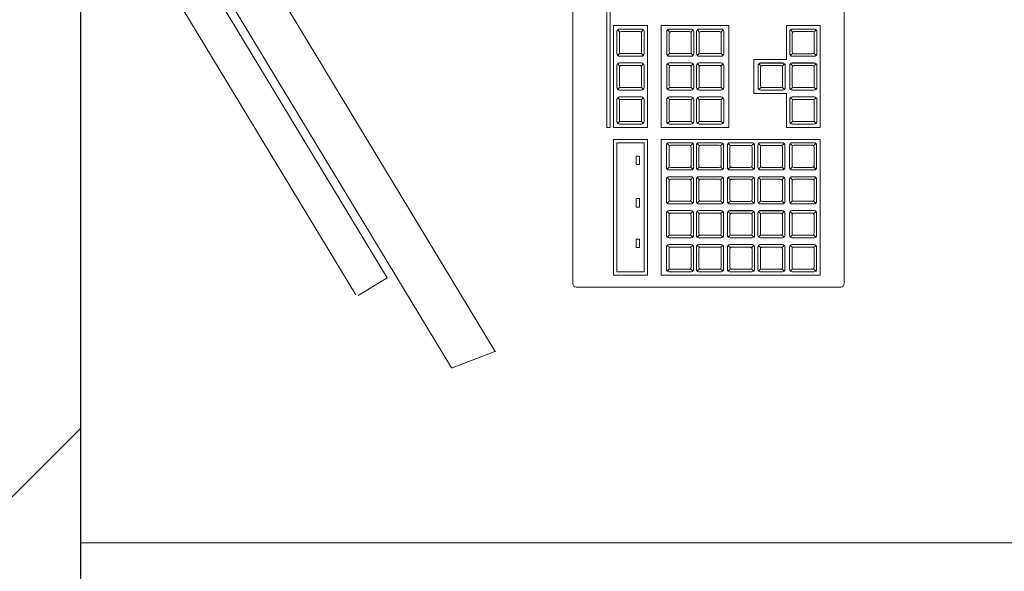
# Model space of a CAD drawing. Header units: millimetres. Extents: x 26866 to 1024070, y -428191 to 408885.
# Tile 235 of 248: x 202540 to 203121, y 398613 to 398938. Entities that reach past the tile are written whole.
import ezdxf

# ---------------------------------------------------------------- set-up
doc = ezdxf.new("R2010")
doc.units = ezdxf.units.MM
doc.header["$LTSCALE"] = 2
doc.layers.add('0_OPIS', color=7, linetype='Continuous', lineweight=13)
doc.layers.add('3DPLAN_A_TABELKA POMIESZCZEŃ', color=7, linetype='Continuous', lineweight=0)
for name, color, linetype in [('3DPLAN_A_KRESKOWANIE 1', 253, 'Continuous'), ('3DPLAN_A_OPIS', 8, 'Continuous'), ('3DPLAN_K_NOŚNA', 7, 'Continuous')]:
    doc.layers.add(name, color=color, linetype=linetype)
doc.layers.add('FURNITURE ZD 1 500', color=7, linetype='Continuous', lineweight=13, true_color=0x9fa8a5)
doc.styles.add('ARIAL', font='arial.ttf')
pattern_1 = [(45, (23044.838, -26883.88), (-16.83798, 16.83798), [])]

# ---------------------------------------------------------------- blocks, each defined once
blk = doc.blocks.new('kondygnacja -1')
at = {"layer": '3DPLAN_A_KRESKOWANIE 1'}
h = blk.add_hatch(dxfattribs=at)
h.set_pattern_fill('ANSI31', color=256, scale=7.5, style=0)
h.set_pattern_definition(pattern_1)
h.paths.add_polyline_path([(31677.485, -24430.84), (30214.868, -24430.84), (30214.868, -24470.84), (30429.606, -24470.84), (30429.606, -24477.84), (30447.606, -24477.84), (30447.606, -24818.84), (30476.606, -24818.84), (30476.606, -24470.84), (31012.606, -24470.84), (31012.606, -24478.84), (31079.606, -24478.84), (31079.606, -24470.84), (31638.606, -24470.84), (31638.606, -25036.84), (31079.606, -25036.84), (31079.606, -25028.84), (31012.606, -25028.84), (31012.606, -25036.84), (30611.38, -25036.84), (30611.38, -25072.84), (31023.606, -25072.84), (31034.606, -25082.84), (31034.606, -25330.84), (31023.606, -25340.84), (30831.396, -25340.84, -0.038531), (30832.58, -25356.183), (30832.58, -25371.84), (31079.606, -25371.84), (31079.606, -25072.84), (31638.606, -25072.84), (31638.606, -25943.84), (30832.58, -25943.84), (30832.58, -26009.84), (31677.485, -26009.84)])
h.paths.add_polyline_path([(30682.606, -26009.84), (30832.58, -26009.84), (30832.58, -25943.84), (30760.606, -25943.84), (30760.606, -25454.668), (30735.606, -25464.584), (30735.606, -25943.84), (30682.606, -25943.84)])
h.paths.add_polyline_path([(30679.606, -25371.84), (30735.606, -25371.84), (30735.606, -25464.584), (30760.606, -25454.668), (30760.606, -25371.84), (30832.58, -25371.84), (30832.58, -25356.183, 0.038531), (30831.396, -25340.84), (30679.606, -25340.84)])
h.paths.add_polyline_path([(30355.83, -25371.84), (30425.606, -25371.84), (30425.606, -25379.84), (30463.606, -25379.84), (30463.606, -25424.739), (30471.606, -25424.739), (30471.606, -25395.84), (30533.606, -25395.84), (30533.606, -25371.84), (30576.606, -25371.84), (30576.606, -25341.84), (30472.606, -25341.84), (30472.606, -25326.84), (30427.606, -25326.84), (30427.606, -25341.84), (30355.83, -25341.84)])
h.paths.add_polyline_path([(30456.606, -25936.84), (30425.606, -25936.84), (30425.606, -25945.84), (30380.606, -25945.84), (30380.606, -26009.84), (30512.606, -26009.84), (30512.606, -25943.84), (30466.606, -25943.84), (30466.606, -25712.84), (30456.606, -25712.84)])
h.paths.add_polyline_path([(28888.606, -25941.84), (28888.606, -26009.84), (29013.606, -26009.84), (29013.606, -25941.84)])
h.paths.add_polyline_path([(28591.166, -26009.84), (28591.166, -25944.84), (28547.606, -25944.84), (28547.606, -26009.84)])
h.paths.add_polyline_path([(28624.606, -25870.534), (28654.797, -25870.534), (28654.797, -25924.534), (28624.606, -25924.534), (28624.606, -25944.84), (28591.166, -25944.84), (28591.166, -26009.84), (28713.606, -26009.84), (28713.606, -25941.84), (28672.606, -25941.84), (28672.606, -25932.84), (28657.606, -25932.84), (28657.606, -25716.84), (28624.606, -25716.84)])
h.paths.add_polyline_path([(28372.606, -25944.84), (28328.606, -25944.84), (28328.606, -25907.84), (28282.606, -25907.84), (28282.606, -25944.84), (28248.606, -25944.84), (28248.606, -26009.84), (28372.606, -26009.84)])
h.paths.add_polyline_path([(28092.606, -25563.84), (28054.606, -25563.84), (28054.606, -25383.84), (28067.602, -25383.84), (28067.606, -25375.84), (28340.606, -25375.84), (28340.606, -25341.84), (28070.606, -25341.84), (28070.606, -25332.84), (28030.606, -25332.84), (28030.606, -25395.598), (28048.707, -25395.598), (28048.707, -25449.598), (28030.606, -25449.598), (28030.606, -26009.84), (28073.606, -26009.84), (28073.606, -25944.84), (28054.606, -25944.84), (28054.606, -25668.84), (28092.606, -25668.84)])
h.paths.add_polyline_path([(27949.606, -25495.746), (27949.606, -25507.746), (27983.295, -25507.746), (27983.295, -25521.746), (27949.606, -25521.746), (27949.606, -25531.84), (27999.606, -25531.84), (27999.606, -25934.84), (27982.606, -25934.84), (27982.606, -25942.84), (27947.606, -25942.84), (27947.606, -26009.84), (28026.624, -26009.84), (28026.624, -25449.598), (27999.606, -25449.598), (27999.606, -25463.84), (27949.606, -25463.84), (27949.606, -25481.746), (27983.295, -25481.746), (27983.295, -25495.746)])
h.paths.add_polyline_path([(27982.606, -25361.84), (27952.606, -25361.84), (27952.606, -25332.84), (28026.624, -25332.84), (28026.624, -25395.598), (27999.606, -25395.598), (27999.606, -25377.84), (27982.606, -25377.84)])
h.paths.add_polyline_path([(26818.606, -25892.84), (26781.485, -25892.84), (26781.485, -26009.84), (26894.541, -26009.84), (26894.541, -25942.84), (26830.606, -25942.84), (26830.606, -25930.84), (26818.606, -25930.84)])
h.paths.add_polyline_path([(26894.541, -26009.84), (27115.936, -26009.84), (27115.936, -25942.84), (26894.541, -25942.84)])
h.paths.add_polyline_path([(27115.936, -25942.84), (27115.936, -26009.84), (27466.606, -26009.84), (27466.606, -25942.84), (27427.606, -25942.84), (27427.606, -25933.84), (27384.606, -25933.84), (27384.606, -25942.84)])
h.paths.add_polyline_path([(27641.606, -25942.84), (27641.606, -26009.84), (27802.606, -26009.84), (27802.606, -25942.84)])
h.paths.add_polyline_path([(30621.105, -25040.467), (30688.374, -25040.467), (30688.374, -25072.867), (30621.105, -25072.867)], flags=24)
h = blk.add_hatch(dxfattribs=at)
h.set_pattern_fill('ANSI31', color=256, scale=7.5, style=0)
h.set_pattern_definition(pattern_1)
h.paths.add_polyline_path([(29010.606, -24430.84), (28888.606, -24430.84), (28888.606, -24472.84), (29010.606, -24472.84)])
h.paths.add_polyline_path([(29275.573, -25037.84), (29257.606, -25037.84), (29257.606, -24471.84), (29273.606, -24471.84), (29273.606, -24468.84), (29303.606, -24468.84), (29303.606, -24430.84), (29185.606, -24430.84), (29185.606, -24471.84), (29228.606, -24471.84), (29228.606, -25049.84), (29175.018, -25049.84), (29175.018, -25053.062, 0.060091), (29177.886, -25076.84), (29272.378, -25076.84)])
h.paths.add_polyline_path([(29273.606, -25072.84), (29380.606, -25072.84), (29380.606, -25037.84), (29275.573, -25037.84), (29272.378, -25076.84), (29273.606, -25076.84)])
h.paths.add_polyline_path([(29498.606, -25037.84), (29480.606, -25037.84), (29480.606, -25072.84), (29708.606, -25072.84), (29708.606, -25039.85), (29536.606, -25039.85), (29536.606, -24939.85), (29498.606, -24939.85)])
h.paths.add_polyline_path([(29566.606, -24430.84), (29473.606, -24430.84), (29473.606, -24468.84), (29498.606, -24468.84), (29498.606, -24727.874), (29524.775, -24727.874), (29524.775, -24781.874), (29498.606, -24781.874), (29498.606, -24826.85), (29536.606, -24826.85), (29536.606, -24470.85), (29566.606, -24470.85)])
h.paths.add_polyline_path([(29736.606, -24430.84), (29736.606, -24470.85), (29828.606, -24470.85), (29828.606, -24472.85), (29873.606, -24472.85), (29873.606, -24470.85), (30016.865, -24470.85), (30016.865, -24430.84)])
h.paths.add_polyline_path([(30016.865, -24470.85), (30112.842, -24470.85), (30112.842, -24430.84), (30016.865, -24430.84)])
h.paths.add_polyline_path([(29864.606, -25141.84), (29835.606, -25141.84), (29835.606, -25153.062), (29864.606, -25153.062)])
h.paths.add_polyline_path([(29864.606, -25087.84), (29880.606, -25069.84), (30213.451, -25069.84, 0.042168), (30214.868, -25053.062), (30214.868, -25041.84), (30178.606, -25041.84), (30178.606, -24470.84), (30214.868, -24470.84), (30214.868, -24430.84), (30112.842, -24430.84), (30112.842, -24470.85), (30115.606, -24470.85), (30115.606, -24477.85), (30159.606, -24477.85), (30159.606, -25039.85), (29899.606, -25039.85), (29899.606, -25026.85), (29826.606, -25026.85), (29826.606, -25039.85), (29803.606, -25039.85), (29803.606, -25072.84), (29819.606, -25072.84), (29835.606, -25088.84), (29835.606, -25153.062), (29864.606, -25153.062)])
h.paths.add_polyline_path([(29463.606, -25369.84), (29509.606, -25369.84), (29509.606, -25408.84), (29538.606, -25408.84), (29538.606, -25366.84), (29765.606, -25366.84), (29765.606, -25448.84), (29937.606, -25448.84), (29937.606, -25366.84), (30091.056, -25366.84), (30091.056, -25356.183, -0.035999), (30092.09, -25341.84), (29880.606, -25341.84), (29864.606, -25325.84), (29864.606, -25261.84), (29835.606, -25261.84), (29835.606, -25325.84), (29819.606, -25341.84), (29463.606, -25341.84)])
h.paths.add_polyline_path([(30252.83, -25342.153), (30252.83, -25341.84), (30092.09, -25341.84, 0.035999), (30091.056, -25356.183), (30091.056, -25366.84), (30152.606, -25366.84), (30152.606, -25937.84), (30091.056, -25937.84), (30091.056, -26009.84), (30210.606, -26009.84), (30210.606, -25945.84), (30180.606, -25945.84), (30180.606, -25371.84), (30252.83, -25371.84), (30252.83, -25350.577), (30252.33, -25350.577), (30252.33, -25342.153)])
h.paths.add_polyline_path([(30081.987, -25665.134), (30231.695, -25665.134), (30231.695, -25700.215), (30081.987, -25700.215)], flags=9)
h.paths.add_polyline_path([(29875.606, -25931.84), (29829.606, -25931.84), (29829.606, -25937.84), (29781.606, -25937.84), (29781.606, -26009.84), (29917.606, -26009.84), (29917.606, -25937.84), (29875.606, -25937.84)])
h.paths.add_polyline_path([(29611.606, -26009.84), (29611.606, -25937.84), (29538.606, -25937.84), (29538.606, -25683.804), (29507.606, -25683.804), (29507.606, -25943.84), (29482.606, -25943.84), (29482.606, -26009.84)])
h.paths.add_polyline_path([(29282.811, -25653.753), (29568.722, -25653.753), (29568.722, -25738.674), (29282.811, -25738.674)], flags=9)
h.paths.add_polyline_path([(29479.606, -25623.84), (29507.606, -25623.84), (29507.606, -25683.804), (29538.606, -25683.804), (29538.606, -25498.84), (29509.606, -25498.84), (29509.606, -25608.84), (29479.606, -25608.84)])
h.paths.add_polyline_path([(29389.606, -25608.84), (29262.167, -25608.84), (29262.167, -25623.84), (29389.606, -25623.84)])
h.paths.add_polyline_path([(29312.606, -25943.84), (29275.606, -25943.84), (29275.606, -25936.84), (29262.167, -25936.84), (29262.167, -26009.84), (29312.606, -26009.84)])
h.paths.add_polyline_path([(29188.606, -26009.84), (29262.167, -26009.84), (29262.167, -25936.84), (29256.606, -25936.84), (29256.606, -25683.804), (29227.606, -25683.804), (29227.606, -25941.84), (29188.606, -25941.84)])
h.paths.add_polyline_path([(29227.606, -25683.804), (29256.606, -25683.804), (29256.606, -25623.84), (29262.167, -25623.84), (29262.167, -25608.84), (29259.606, -25608.84), (29259.606, -25369.84), (29262.167, -25369.84), (29262.167, -25356.183, 0.056395), (29259.639, -25333.84), (29224.606, -25333.84), (29224.606, -25341.84), (29157.606, -25341.84), (29157.606, -25371.84), (29227.606, -25371.84)])
h.paths.add_polyline_path([(29373.606, -25341.84), (29270.606, -25341.84), (29270.606, -25333.84), (29259.639, -25333.84, -0.056395), (29262.167, -25356.183), (29262.167, -25369.84), (29373.606, -25369.84)])
h.paths.add_polyline_path([(30170.106, -24766.995), (30186.534, -24766.995), (30186.534, -24786.995), (30170.106, -24786.995)], flags=24)
h.paths.add_polyline_path([(29566.123, -25338.582), (29633.392, -25338.582), (29633.392, -25370.982), (29566.123, -25370.982)], flags=24)
h.paths.add_polyline_path([(29957.208, -25338.582), (30024.477, -25338.582), (30024.477, -25370.982), (29957.208, -25370.982)], flags=24)
h.paths.add_polyline_path([(30179.863, -25902.326), (30243.82, -25902.326), (30243.82, -25910.462), (30179.863, -25910.462)], flags=24)
at = {"layer": '3DPLAN_K_NOŚNA'}
blk.add_line((29257.606, -25032.84), (29257.606, -24471.84), dxfattribs=at)
at = {"layer": 'FURNITURE ZD 1 500'}
for p, q in [((29257.606, -24937.019), (29257.606, -24815.019)), ((29282.047, -24925.735), (29263.659, -24895.371)), ((29279.477, -24926.704), (29261.61, -24897.2)), ((29273.835, -24922.406), (29262.804, -24904.192)), ((29289.401, -24906.918), (29289.266, -24906.783)), ((29290.643, -24906.918), (29290.778, -24906.783)), ((29292.334, -24906.918), (29292.199, -24906.783)), ((29293.576, -24906.918), (29293.711, -24906.783)), ((29294.099, -24906.918), (29293.964, -24906.783)), ((29295.341, -24906.918), (29295.476, -24906.783)), ((29299.589, -24906.921), (29299.454, -24906.785)), ((29299.553, -24906.739), (29300.862, -24906.739)), ((29300.831, -24906.921), (29300.966, -24906.785)), ((29289.401, -24908.16), (29289.266, -24908.295)), ((29290.643, -24908.16), (29290.778, -24908.295)), ((29292.334, -24908.16), (29292.199, -24908.295)), ((29293.576, -24908.16), (29293.711, -24908.295)), ((29294.099, -24908.16), (29293.964, -24908.295)), ((29295.341, -24908.16), (29295.476, -24908.295)), ((29299.589, -24908.162), (29299.454, -24908.298)), ((29300.831, -24908.162), (29300.966, -24908.298)), ((29289.401, -24908.918), (29289.266, -24908.783)), ((29290.643, -24908.918), (29290.778, -24908.783)), ((29292.334, -24908.918), (29292.199, -24908.783)), ((29293.576, -24908.918), (29293.711, -24908.783)), ((29294.099, -24908.918), (29293.964, -24908.783)), ((29295.341, -24908.918), (29295.476, -24908.783)), ((29297.722, -24908.921), (29297.587, -24908.785)), ((29297.686, -24908.739), (29298.995, -24908.739)), ((29298.964, -24908.921), (29299.099, -24908.785)), ((29299.589, -24908.921), (29299.454, -24908.785)), ((29299.553, -24908.739), (29300.862, -24908.739)), ((29300.831, -24908.921), (29300.966, -24908.785)), ((29289.401, -24910.16), (29289.266, -24910.295)), ((29290.643, -24910.16), (29290.778, -24910.295)), ((29292.334, -24910.16), (29292.199, -24910.295)), ((29293.576, -24910.16), (29293.711, -24910.295)), ((29294.099, -24910.16), (29293.964, -24910.295)), ((29295.341, -24910.16), (29295.476, -24910.295)), ((29297.301, -24910.539), (29299.222, -24910.539)), ((29297.722, -24910.162), (29297.587, -24910.298)), ((29298.964, -24910.162), (29299.099, -24910.298)), ((29299.589, -24910.162), (29299.454, -24910.298)), ((29300.831, -24910.162), (29300.966, -24910.298)), ((29289.401, -24910.918), (29289.266, -24910.783)), ((29290.643, -24910.918), (29290.778, -24910.783)), ((29292.334, -24910.918), (29292.199, -24910.783)), ((29293.576, -24910.918), (29293.711, -24910.783)), ((29294.099, -24910.918), (29293.964, -24910.783)), ((29295.341, -24910.918), (29295.476, -24910.783)), ((29299.589, -24910.918), (29299.454, -24910.783)), ((29299.553, -24910.737), (29300.862, -24910.737)), ((29300.831, -24910.918), (29300.966, -24910.783)), ((29289.401, -24912.16), (29289.266, -24912.295)), ((29290.643, -24912.16), (29290.778, -24912.295)), ((29292.334, -24912.16), (29292.199, -24912.295)), ((29293.576, -24912.16), (29293.711, -24912.295)), ((29294.099, -24912.16), (29293.964, -24912.295)), ((29295.341, -24912.16), (29295.476, -24912.295)), ((29299.589, -24912.16), (29299.454, -24912.295)), ((29300.831, -24912.16), (29300.966, -24912.295)), ((29295.879, -24913.439), (29297.188, -24913.439)), ((29297.674, -24913.439), (29298.983, -24913.439)), ((29299.541, -24913.437), (29300.85, -24913.437)), ((29292.322, -24913.618), (29292.187, -24913.483)), ((29293.564, -24913.618), (29293.699, -24913.483)), ((29294.088, -24913.618), (29293.952, -24913.483)), ((29295.329, -24913.618), (29295.464, -24913.483)), ((29295.916, -24913.621), (29295.78, -24913.485)), ((29297.157, -24913.621), (29297.292, -24913.485)), ((29297.711, -24913.621), (29297.575, -24913.485)), ((29298.952, -24913.621), (29299.088, -24913.485)), ((29299.578, -24913.618), (29299.442, -24913.483)), ((29300.819, -24913.618), (29300.954, -24913.483)), ((29292.322, -24914.86), (29292.187, -24914.995)), ((29293.564, -24914.86), (29293.699, -24914.995)), ((29294.088, -24914.86), (29293.952, -24914.995)), ((29295.329, -24914.86), (29295.464, -24914.995)), ((29295.916, -24914.862), (29295.78, -24914.998)), ((29297.157, -24914.862), (29297.292, -24914.998)), ((29297.711, -24914.862), (29297.575, -24914.998)), ((29298.952, -24914.862), (29299.088, -24914.998)), ((29299.578, -24914.86), (29299.442, -24914.995)), ((29300.819, -24914.86), (29300.954, -24914.995)), ((29292.322, -24915.618), (29292.187, -24915.483)), ((29293.564, -24915.618), (29293.699, -24915.483)), ((29294.088, -24915.618), (29293.952, -24915.483)), ((29295.329, -24915.618), (29295.464, -24915.483)), ((29295.916, -24915.621), (29295.78, -24915.485)), ((29295.879, -24915.439), (29297.188, -24915.439)), ((29297.157, -24915.621), (29297.292, -24915.485)), ((29297.711, -24915.621), (29297.575, -24915.485)), ((29297.674, -24915.439), (29298.983, -24915.439)), ((29298.952, -24915.621), (29299.088, -24915.485)), ((29299.578, -24915.618), (29299.442, -24915.483)), ((29299.541, -24915.437), (29300.85, -24915.437)), ((29300.819, -24915.618), (29300.954, -24915.483)), ((29292.322, -24916.86), (29292.187, -24916.995)), ((29293.564, -24916.86), (29293.699, -24916.995)), ((29294.088, -24916.86), (29293.952, -24916.995)), ((29295.329, -24916.86), (29295.464, -24916.995)), ((29295.916, -24916.862), (29295.78, -24916.998)), ((29297.157, -24916.862), (29297.292, -24916.998)), ((29297.711, -24916.862), (29297.575, -24916.998)), ((29298.952, -24916.862), (29299.088, -24916.998)), ((29299.578, -24916.86), (29299.442, -24916.995)), ((29300.819, -24916.86), (29300.954, -24916.995)), ((29292.322, -24917.618), (29292.187, -24917.483)), ((29293.564, -24917.618), (29293.699, -24917.483)), ((29294.088, -24917.618), (29293.952, -24917.483)), ((29295.329, -24917.618), (29295.464, -24917.483)), ((29295.916, -24917.621), (29295.78, -24917.485)), ((29295.879, -24917.439), (29297.188, -24917.439)), ((29297.157, -24917.621), (29297.292, -24917.485)), ((29297.711, -24917.621), (29297.575, -24917.485)), ((29297.674, -24917.439), (29298.983, -24917.439)), ((29298.952, -24917.621), (29299.088, -24917.485)), ((29299.578, -24917.618), (29299.442, -24917.483)), ((29299.541, -24917.437), (29300.85, -24917.437)), ((29300.819, -24917.618), (29300.954, -24917.483)), ((29292.322, -24918.86), (29292.187, -24918.995)), ((29293.564, -24918.86), (29293.699, -24918.995)), ((29294.088, -24918.86), (29293.952, -24918.995)), ((29295.329, -24918.86), (29295.464, -24918.995)), ((29295.916, -24918.862), (29295.78, -24918.998)), ((29297.157, -24918.862), (29297.292, -24918.998)), ((29297.711, -24918.862), (29297.575, -24918.998)), ((29298.952, -24918.862), (29299.088, -24918.998)), ((29299.578, -24918.86), (29299.442, -24918.995)), ((29300.819, -24918.86), (29300.954, -24918.995)), ((29292.322, -24919.618), (29292.187, -24919.483)), ((29293.564, -24919.618), (29293.699, -24919.483)), ((29294.088, -24919.618), (29293.952, -24919.483)), ((29295.329, -24919.618), (29295.464, -24919.483)), ((29295.916, -24919.621), (29295.78, -24919.485)), ((29295.879, -24919.439), (29297.188, -24919.439)), ((29297.157, -24919.621), (29297.292, -24919.485)), ((29297.711, -24919.621), (29297.575, -24919.485)), ((29297.674, -24919.439), (29298.983, -24919.439)), ((29298.952, -24919.621), (29299.088, -24919.485)), ((29299.578, -24919.618), (29299.442, -24919.483)), ((29299.541, -24919.437), (29300.85, -24919.437)), ((29300.819, -24919.618), (29300.954, -24919.483)), ((29292.322, -24920.86), (29292.187, -24920.995)), ((29293.564, -24920.86), (29293.699, -24920.995)), ((29294.088, -24920.86), (29293.952, -24920.995)), ((29295.329, -24920.86), (29295.464, -24920.995)), ((29295.916, -24920.862), (29295.78, -24920.998)), ((29297.157, -24920.862), (29297.292, -24920.998)), ((29297.711, -24920.862), (29297.575, -24920.998)), ((29298.952, -24920.862), (29299.088, -24920.998)), ((29299.578, -24920.86), (29299.442, -24920.995)), ((29300.819, -24920.86), (29300.954, -24920.995)), ((29282.033, -24925.742), (29279.505, -24926.698)), ((29257.606, -24937.019), (29327.606, -24937.019))]:
    blk.add_line(p, q, dxfattribs=at)
for points in [[(29286.822, -24875.939), (29302.422, -24875.939, -0.414214), (29302.622, -24876.139), (29302.622, -24921.739, -0.414214), (29302.422, -24921.939), (29286.822, -24921.939, -0.414214), (29286.622, -24921.739), (29286.622, -24876.139, -0.414214)], [(29289.372, -24908.339, -0.414214), (29289.222, -24908.189), (29289.222, -24906.889, -0.414214), (29289.372, -24906.739), (29290.672, -24906.739, -0.414214), (29290.822, -24906.889), (29290.822, -24908.189, -0.414214), (29290.672, -24908.339)], [(29289.372, -24908.089), (29289.372, -24906.989, -0.414214), (29289.472, -24906.889), (29290.572, -24906.889, -0.414214), (29290.672, -24906.989), (29290.672, -24908.089, -0.414214), (29290.572, -24908.189), (29289.472, -24908.189, -0.414214)], [(29292.305, -24908.339, -0.414214), (29292.155, -24908.189), (29292.155, -24906.889, -0.414214), (29292.305, -24906.739), (29293.605, -24906.739, -0.414214), (29293.755, -24906.889), (29293.755, -24908.189, -0.414214), (29293.605, -24908.339)], [(29292.305, -24908.089), (29292.305, -24906.989, -0.414214), (29292.405, -24906.889), (29293.505, -24906.889, -0.414214), (29293.605, -24906.989), (29293.605, -24908.089, -0.414214), (29293.505, -24908.189), (29292.405, -24908.189, -0.414214)], [(29294.07, -24908.339, -0.414214), (29293.92, -24908.189), (29293.92, -24906.889, -0.414214), (29294.07, -24906.739), (29295.37, -24906.739, -0.414214), (29295.52, -24906.889), (29295.52, -24908.189, -0.414214), (29295.37, -24908.339)], [(29294.07, -24908.089), (29294.07, -24906.989, -0.414214), (29294.17, -24906.889), (29295.27, -24906.889, -0.414214), (29295.37, -24906.989), (29295.37, -24908.089, -0.414214), (29295.27, -24908.189), (29294.17, -24908.189, -0.414214)], [(29299.56, -24908.341, -0.414214), (29299.41, -24908.191), (29299.41, -24906.891, -0.414214), (29299.56, -24906.741), (29300.86, -24906.741, -0.414214), (29301.01, -24906.891), (29301.01, -24908.191, -0.414214), (29300.86, -24908.341)], [(29299.56, -24908.091), (29299.56, -24906.991, -0.414214), (29299.66, -24906.891), (29300.76, -24906.891, -0.414214), (29300.86, -24906.991), (29300.86, -24908.091, -0.414214), (29300.76, -24908.191), (29299.66, -24908.191, -0.414214)], [(29289.372, -24910.339, -0.414214), (29289.222, -24910.189), (29289.222, -24908.889, -0.414214), (29289.372, -24908.739), (29290.672, -24908.739, -0.414214), (29290.822, -24908.889), (29290.822, -24910.189, -0.414214), (29290.672, -24910.339)], [(29292.305, -24910.339, -0.414214), (29292.155, -24910.189), (29292.155, -24908.889, -0.414214), (29292.305, -24908.739), (29293.605, -24908.739, -0.414214), (29293.755, -24908.889), (29293.755, -24910.189, -0.414214), (29293.605, -24910.339)], [(29294.07, -24910.339, -0.414214), (29293.92, -24910.189), (29293.92, -24908.889, -0.414214), (29294.07, -24908.739), (29295.37, -24908.739, -0.414214), (29295.52, -24908.889), (29295.52, -24910.189, -0.414214), (29295.37, -24910.339)], [(29297.693, -24910.341, -0.414214), (29297.543, -24910.191), (29297.543, -24908.891, -0.414214), (29297.693, -24908.741), (29298.993, -24908.741, -0.414214), (29299.143, -24908.891), (29299.143, -24910.191, -0.414214), (29298.993, -24910.341)], [(29299.56, -24910.341, -0.414214), (29299.41, -24910.191), (29299.41, -24908.891, -0.414214), (29299.56, -24908.741), (29300.86, -24908.741, -0.414214), (29301.01, -24908.891), (29301.01, -24910.191, -0.414214), (29300.86, -24910.341)], [(29289.372, -24910.089), (29289.372, -24908.989, -0.414214), (29289.472, -24908.889), (29290.572, -24908.889, -0.414214), (29290.672, -24908.989), (29290.672, -24910.089, -0.414214), (29290.572, -24910.189), (29289.472, -24910.189, -0.414214)], [(29292.305, -24910.089), (29292.305, -24908.989, -0.414214), (29292.405, -24908.889), (29293.505, -24908.889, -0.414214), (29293.605, -24908.989), (29293.605, -24910.089, -0.414214), (29293.505, -24910.189), (29292.405, -24910.189, -0.414214)], [(29294.07, -24910.089), (29294.07, -24908.989, -0.414214), (29294.17, -24908.889), (29295.27, -24908.889, -0.414214), (29295.37, -24908.989), (29295.37, -24910.089, -0.414214), (29295.27, -24910.189), (29294.17, -24910.189, -0.414214)], [(29297.693, -24910.091), (29297.693, -24908.991, -0.414214), (29297.793, -24908.891), (29298.893, -24908.891, -0.414214), (29298.993, -24908.991), (29298.993, -24910.091, -0.414214), (29298.893, -24910.191), (29297.793, -24910.191, -0.414214)], [(29299.56, -24910.091), (29299.56, -24908.991, -0.414214), (29299.66, -24908.891), (29300.76, -24908.891, -0.414214), (29300.86, -24908.991), (29300.86, -24910.091, -0.414214), (29300.76, -24910.191), (29299.66, -24910.191, -0.414214)], [(29289.372, -24912.339, -0.414214), (29289.222, -24912.189), (29289.222, -24910.889, -0.414214), (29289.372, -24910.739), (29290.672, -24910.739, -0.414214), (29290.822, -24910.889), (29290.822, -24912.189, -0.414214), (29290.672, -24912.339)], [(29289.372, -24912.089), (29289.372, -24910.989, -0.414214), (29289.472, -24910.889), (29290.572, -24910.889, -0.414214), (29290.672, -24910.989), (29290.672, -24912.089, -0.414214), (29290.572, -24912.189), (29289.472, -24912.189, -0.414214)], [(29292.305, -24912.339, -0.414214), (29292.155, -24912.189), (29292.155, -24910.889, -0.414214), (29292.305, -24910.739), (29293.605, -24910.739, -0.414214), (29293.755, -24910.889), (29293.755, -24912.189, -0.414214), (29293.605, -24912.339)], [(29292.305, -24912.089), (29292.305, -24910.989, -0.414214), (29292.405, -24910.889), (29293.505, -24910.889, -0.414214), (29293.605, -24910.989), (29293.605, -24912.089, -0.414214), (29293.505, -24912.189), (29292.405, -24912.189, -0.414214)], [(29294.07, -24912.339, -0.414214), (29293.92, -24912.189), (29293.92, -24910.889, -0.414214), (29294.07, -24910.739), (29295.37, -24910.739, -0.414214), (29295.52, -24910.889), (29295.52, -24912.189, -0.414214), (29295.37, -24912.339)], [(29294.07, -24912.089), (29294.07, -24910.989, -0.414214), (29294.17, -24910.889), (29295.27, -24910.889, -0.414214), (29295.37, -24910.989), (29295.37, -24912.089, -0.414214), (29295.27, -24912.189), (29294.17, -24912.189, -0.414214)], [(29299.56, -24912.339, -0.414214), (29299.41, -24912.189), (29299.41, -24910.889, -0.414214), (29299.56, -24910.739), (29300.86, -24910.739, -0.414214), (29301.01, -24910.889), (29301.01, -24912.189, -0.414214), (29300.86, -24912.339)], [(29299.56, -24912.089), (29299.56, -24910.989, -0.414214), (29299.66, -24910.889), (29300.76, -24910.889, -0.414214), (29300.86, -24910.989), (29300.86, -24912.089, -0.414214), (29300.76, -24912.189), (29299.66, -24912.189, -0.414214)], [(29292.293, -24915.039, -0.414214), (29292.143, -24914.889), (29292.143, -24913.589, -0.414214), (29292.293, -24913.439), (29293.593, -24913.439, -0.414214), (29293.743, -24913.589), (29293.743, -24914.889, -0.414214), (29293.593, -24915.039)], [(29294.058, -24915.039, -0.414214), (29293.908, -24914.889), (29293.908, -24913.589, -0.414214), (29294.058, -24913.439), (29295.358, -24913.439, -0.414214), (29295.508, -24913.589), (29295.508, -24914.889, -0.414214), (29295.358, -24915.039)], [(29295.886, -24915.041, -0.414214), (29295.736, -24914.891), (29295.736, -24913.591, -0.414214), (29295.886, -24913.441), (29297.186, -24913.441, -0.414214), (29297.336, -24913.591), (29297.336, -24914.891, -0.414214), (29297.186, -24915.041)], [(29297.681, -24915.041, -0.414214), (29297.531, -24914.891), (29297.531, -24913.591, -0.414214), (29297.681, -24913.441), (29298.981, -24913.441, -0.414214), (29299.131, -24913.591), (29299.131, -24914.891, -0.414214), (29298.981, -24915.041)], [(29299.548, -24915.039, -0.414214), (29299.398, -24914.889), (29299.398, -24913.589, -0.414214), (29299.548, -24913.439), (29300.848, -24913.439, -0.414214), (29300.998, -24913.589), (29300.998, -24914.889, -0.414214), (29300.848, -24915.039)], [(29292.293, -24914.789), (29292.293, -24913.689, -0.414214), (29292.393, -24913.589), (29293.493, -24913.589, -0.414214), (29293.593, -24913.689), (29293.593, -24914.789, -0.414214), (29293.493, -24914.889), (29292.393, -24914.889, -0.414214)], [(29294.058, -24914.789), (29294.058, -24913.689, -0.414214), (29294.158, -24913.589), (29295.258, -24913.589, -0.414214), (29295.358, -24913.689), (29295.358, -24914.789, -0.414214), (29295.258, -24914.889), (29294.158, -24914.889, -0.414214)], [(29295.886, -24914.791), (29295.886, -24913.691, -0.414214), (29295.986, -24913.591), (29297.086, -24913.591, -0.414214), (29297.186, -24913.691), (29297.186, -24914.791, -0.414214), (29297.086, -24914.891), (29295.986, -24914.891, -0.414214)], [(29297.681, -24914.791), (29297.681, -24913.691, -0.414214), (29297.781, -24913.591), (29298.881, -24913.591, -0.414214), (29298.981, -24913.691), (29298.981, -24914.791, -0.414214), (29298.881, -24914.891), (29297.781, -24914.891, -0.414214)], [(29299.548, -24914.789), (29299.548, -24913.689, -0.414214), (29299.648, -24913.589), (29300.748, -24913.589, -0.414214), (29300.848, -24913.689), (29300.848, -24914.789, -0.414214), (29300.748, -24914.889), (29299.648, -24914.889, -0.414214)], [(29292.293, -24917.039, -0.414214), (29292.143, -24916.889), (29292.143, -24915.589, -0.414214), (29292.293, -24915.439), (29293.593, -24915.439, -0.414214), (29293.743, -24915.589), (29293.743, -24916.889, -0.414214), (29293.593, -24917.039)], [(29292.293, -24916.789), (29292.293, -24915.689, -0.414214), (29292.393, -24915.589), (29293.493, -24915.589, -0.414214), (29293.593, -24915.689), (29293.593, -24916.789, -0.414214), (29293.493, -24916.889), (29292.393, -24916.889, -0.414214)], [(29294.058, -24917.039, -0.414214), (29293.908, -24916.889), (29293.908, -24915.589, -0.414214), (29294.058, -24915.439), (29295.358, -24915.439, -0.414214), (29295.508, -24915.589), (29295.508, -24916.889, -0.414214), (29295.358, -24917.039)], [(29294.058, -24916.789), (29294.058, -24915.689, -0.414214), (29294.158, -24915.589), (29295.258, -24915.589, -0.414214), (29295.358, -24915.689), (29295.358, -24916.789, -0.414214), (29295.258, -24916.889), (29294.158, -24916.889, -0.414214)], [(29295.886, -24917.041, -0.414214), (29295.736, -24916.891), (29295.736, -24915.591, -0.414214), (29295.886, -24915.441), (29297.186, -24915.441, -0.414214), (29297.336, -24915.591), (29297.336, -24916.891, -0.414214), (29297.186, -24917.041)], [(29295.886, -24916.791), (29295.886, -24915.691, -0.414214), (29295.986, -24915.591), (29297.086, -24915.591, -0.414214), (29297.186, -24915.691), (29297.186, -24916.791, -0.414214), (29297.086, -24916.891), (29295.986, -24916.891, -0.414214)], [(29297.681, -24917.041, -0.414214), (29297.531, -24916.891), (29297.531, -24915.591, -0.414214), (29297.681, -24915.441), (29298.981, -24915.441, -0.414214), (29299.131, -24915.591), (29299.131, -24916.891, -0.414214), (29298.981, -24917.041)], [(29297.681, -24916.791), (29297.681, -24915.691, -0.414214), (29297.781, -24915.591), (29298.881, -24915.591, -0.414214), (29298.981, -24915.691), (29298.981, -24916.791, -0.414214), (29298.881, -24916.891), (29297.781, -24916.891, -0.414214)], [(29299.548, -24917.039, -0.414214), (29299.398, -24916.889), (29299.398, -24915.589, -0.414214), (29299.548, -24915.439), (29300.848, -24915.439, -0.414214), (29300.998, -24915.589), (29300.998, -24916.889, -0.414214), (29300.848, -24917.039)], [(29299.548, -24916.789), (29299.548, -24915.689, -0.414214), (29299.648, -24915.589), (29300.748, -24915.589, -0.414214), (29300.848, -24915.689), (29300.848, -24916.789, -0.414214), (29300.748, -24916.889), (29299.648, -24916.889, -0.414214)], [(29292.293, -24919.039, -0.414214), (29292.143, -24918.889), (29292.143, -24917.589, -0.414214), (29292.293, -24917.439), (29293.593, -24917.439, -0.414214), (29293.743, -24917.589), (29293.743, -24918.889, -0.414214), (29293.593, -24919.039)], [(29294.058, -24919.039, -0.414214), (29293.908, -24918.889), (29293.908, -24917.589, -0.414214), (29294.058, -24917.439), (29295.358, -24917.439, -0.414214), (29295.508, -24917.589), (29295.508, -24918.889, -0.414214), (29295.358, -24919.039)], [(29295.886, -24919.041, -0.414214), (29295.736, -24918.891), (29295.736, -24917.591, -0.414214), (29295.886, -24917.441), (29297.186, -24917.441, -0.414214), (29297.336, -24917.591), (29297.336, -24918.891, -0.414214), (29297.186, -24919.041)], [(29297.681, -24919.041, -0.414214), (29297.531, -24918.891), (29297.531, -24917.591, -0.414214), (29297.681, -24917.441), (29298.981, -24917.441, -0.414214), (29299.131, -24917.591), (29299.131, -24918.891, -0.414214), (29298.981, -24919.041)], [(29299.548, -24919.039, -0.414214), (29299.398, -24918.889), (29299.398, -24917.589, -0.414214), (29299.548, -24917.439), (29300.848, -24917.439, -0.414214), (29300.998, -24917.589), (29300.998, -24918.889, -0.414214), (29300.848, -24919.039)], [(29292.293, -24918.789), (29292.293, -24917.689, -0.414214), (29292.393, -24917.589), (29293.493, -24917.589, -0.414214), (29293.593, -24917.689), (29293.593, -24918.789, -0.414214), (29293.493, -24918.889), (29292.393, -24918.889, -0.414214)], [(29294.058, -24918.789), (29294.058, -24917.689, -0.414214), (29294.158, -24917.589), (29295.258, -24917.589, -0.414214), (29295.358, -24917.689), (29295.358, -24918.789, -0.414214), (29295.258, -24918.889), (29294.158, -24918.889, -0.414214)], [(29295.886, -24918.791), (29295.886, -24917.691, -0.414214), (29295.986, -24917.591), (29297.086, -24917.591, -0.414214), (29297.186, -24917.691), (29297.186, -24918.791, -0.414214), (29297.086, -24918.891), (29295.986, -24918.891, -0.414214)], [(29297.681, -24918.791), (29297.681, -24917.691, -0.414214), (29297.781, -24917.591), (29298.881, -24917.591, -0.414214), (29298.981, -24917.691), (29298.981, -24918.791, -0.414214), (29298.881, -24918.891), (29297.781, -24918.891, -0.414214)], [(29299.548, -24918.789), (29299.548, -24917.689, -0.414214), (29299.648, -24917.589), (29300.748, -24917.589, -0.414214), (29300.848, -24917.689), (29300.848, -24918.789, -0.414214), (29300.748, -24918.889), (29299.648, -24918.889, -0.414214)], [(29292.293, -24921.039, -0.414214), (29292.143, -24920.889), (29292.143, -24919.589, -0.414214), (29292.293, -24919.439), (29293.593, -24919.439, -0.414214), (29293.743, -24919.589), (29293.743, -24920.889, -0.414214), (29293.593, -24921.039)], [(29292.293, -24920.789), (29292.293, -24919.689, -0.414214), (29292.393, -24919.589), (29293.493, -24919.589, -0.414214), (29293.593, -24919.689), (29293.593, -24920.789, -0.414214), (29293.493, -24920.889), (29292.393, -24920.889, -0.414214)], [(29294.058, -24921.039, -0.414214), (29293.908, -24920.889), (29293.908, -24919.589, -0.414214), (29294.058, -24919.439), (29295.358, -24919.439, -0.414214), (29295.508, -24919.589), (29295.508, -24920.889, -0.414214), (29295.358, -24921.039)], [(29294.058, -24920.789), (29294.058, -24919.689, -0.414214), (29294.158, -24919.589), (29295.258, -24919.589, -0.414214), (29295.358, -24919.689), (29295.358, -24920.789, -0.414214), (29295.258, -24920.889), (29294.158, -24920.889, -0.414214)], [(29295.886, -24921.041, -0.414214), (29295.736, -24920.891), (29295.736, -24919.591, -0.414214), (29295.886, -24919.441), (29297.186, -24919.441, -0.414214), (29297.336, -24919.591), (29297.336, -24920.891, -0.414214), (29297.186, -24921.041)], [(29295.886, -24920.791), (29295.886, -24919.691, -0.414214), (29295.986, -24919.591), (29297.086, -24919.591, -0.414214), (29297.186, -24919.691), (29297.186, -24920.791, -0.414214), (29297.086, -24920.891), (29295.986, -24920.891, -0.414214)], [(29297.681, -24921.041, -0.414214), (29297.531, -24920.891), (29297.531, -24919.591, -0.414214), (29297.681, -24919.441), (29298.981, -24919.441, -0.414214), (29299.131, -24919.591), (29299.131, -24920.891, -0.414214), (29298.981, -24921.041)], [(29297.681, -24920.791), (29297.681, -24919.691, -0.414214), (29297.781, -24919.591), (29298.881, -24919.591, -0.414214), (29298.981, -24919.691), (29298.981, -24920.791, -0.414214), (29298.881, -24920.891), (29297.781, -24920.891, -0.414214)], [(29299.548, -24921.039, -0.414214), (29299.398, -24920.889), (29299.398, -24919.589, -0.414214), (29299.548, -24919.439), (29300.848, -24919.439, -0.414214), (29300.998, -24919.589), (29300.998, -24920.889, -0.414214), (29300.848, -24921.039)], [(29299.548, -24920.789), (29299.548, -24919.689, -0.414214), (29299.648, -24919.589), (29300.748, -24919.589, -0.414214), (29300.848, -24919.689), (29300.848, -24920.789, -0.414214), (29300.748, -24920.889), (29299.648, -24920.889, -0.414214)]]:
    blk.add_lwpolyline(points, format="xyb", close=True, dxfattribs=at)
for points in [[(29288.822, -24876.939), (29288.822, -24912.539), (29288.622, -24912.539), (29288.622, -24876.939)], [(29289.022, -24912.539), (29289.022, -24906.539), (29291.022, -24906.539), (29291.022, -24912.539)], [(29291.822, -24912.539), (29291.822, -24906.539), (29295.822, -24906.539), (29295.822, -24912.539)], [(29289.022, -24913.239), (29289.022, -24921.239), (29291.022, -24921.239), (29291.022, -24913.239)], [(29289.222, -24913.439), (29289.222, -24921.039), (29290.822, -24921.039), (29290.822, -24913.439)], [(29301.213, -24921.239), (29301.213, -24913.239), (29291.822, -24913.239), (29291.822, -24921.239)], [(29290.356, -24914.226), (29290.556, -24914.226), (29290.556, -24914.726), (29290.356, -24914.726)], [(29290.356, -24916.728), (29290.556, -24916.728), (29290.556, -24917.228), (29290.356, -24917.228)], [(29290.356, -24919.117), (29290.556, -24919.117), (29290.556, -24919.617), (29290.356, -24919.617)]]:
    blk.add_lwpolyline(points, close=True, dxfattribs=at)
blk.add_lwpolyline([(29262.804, -24904.192, -0.414214), (29262.838, -24904.054), (29264.549, -24903.018), (29275.683, -24921.404), (29273.972, -24922.44, -0.09902)], format="xyb", dxfattribs=at)
blk.add_lwpolyline([(29299.222, -24910.539), (29299.222, -24912.539), (29301.21, -24912.539), (29301.21, -24906.539), (29299.222, -24906.539), (29299.222, -24908.539), (29297.301, -24908.539), (29297.301, -24910.539)], dxfattribs=at)
for centre, start, end in [((29281.997, -24925.649), 290.70692, 308.99858), ((29279.469, -24926.604), 260.00301, 290.70692)]:
    blk.add_arc(centre, 0.1, start, end, dxfattribs=at)
at = {"layer": '3DPLAN_A_OPIS', "color": 1, "lineweight": 30, "style": 'ARIAL'}
for tag, p in [('PRZESUNIĘCIE_WEJŚCIA', (27655.165, -24535.333)), ('WYŁĄCZONE', (27007.179, -24723.982)), ('Z_OPRACOWANIA', (26996.84, -24746.417)), ('WYŁĄCZONE', (30803.053, -24760.867)), ('Z_OPRACOWANIA', (30792.713, -24783.301)), ('WYŁĄCZONE', (28894.898, -24826.593)), ('Z_OPRACOWANIA', (28884.559, -24849.027)), ('POWIĘKSZENIE_WEJŚCIA', (28313.679, -25144.412)), ('POWIĘKSZENIE_WEJŚCIA', (29600.622, -25191.363)), ('POWIĘKSZENIE_WEJŚCIA', (28011.449, -25235.417)), ('WYŁĄCZONE', (29754.423, -25678.169)), ('Z_OPRACOWANIA', (29744.084, -25700.603)), ('WYJŚCIE_EWAKUACYJNE', (27763.791, -26106.068))]:
    blk.add_attdef(tag, p, '', height=12, dxfattribs=at)
at = {"layer": '3DPLAN_A_OPIS', "color": 0, "lineweight": 30, "style": 'ARIAL'}
for tag, p in [('UGUL_1', (29350.296, -24586.012)), ('UGUL_2', (29622.921, -24586.012)), ('UGUL_3', (29833.15, -24586.012))]:
    blk.add_attdef(tag, p, '', height=12, dxfattribs=at)
at = {"layer": '3DPLAN_A_TABELKA POMIESZCZEŃ', "ltscale": 0.5, "style": 'ARIAL'}
for tag, p in [('KURTYNA', (27861.913, -26064.849)), ('POWIETRZNA', (27861.913, -26084.562))]:
    blk.add_attdef(tag, p, '', height=12, dxfattribs=at)

msp = doc.modelspace()

# ---------------------------------------------------------------- block references
at = {"layer": '0_OPIS', "xscale": 10, "yscale": 10, "zscale": 10}
msp.add_blockref('kondygnacja -1', (-90000, 648000), dxfattribs=at)

doc.saveas('drawing.dxf')
